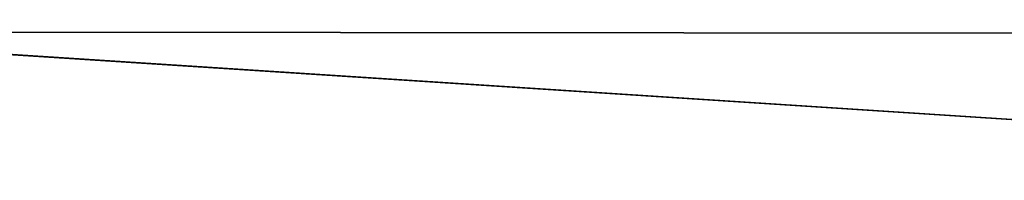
# Model space of a CAD drawing. Extents: x -5 to 2276, y 0 to 2500.
# Tile 166 of 256: x 853.1159 to 853.5423, y 499.8849 to 499.9544. Entities that reach past the tile are written whole.
import ezdxf

# ---------------------------------------------------------------- set-up
doc = ezdxf.new("R2010")
doc.units = 0
doc.header["$LTSCALE"] = 25.4
doc.layers.get('0').update_dxf_attribs({"linetype": 'CONTINUOUS'})
for name, color, linetype in [('IFCBUILDING', 32, 'CONTINUOUS'), ('IFCBUILDINGSTOREY', 34, 'CONTINUOUS'), ('IFCSITE', 32, 'CONTINUOUS'), ('IFCSLAB', 22, 'CONTINUOUS'), ('IFCWALL', 190, 'CONTINUOUS')]:
    doc.layers.add(name, color=color, linetype=linetype)

# ---------------------------------------------------------------- blocks, each defined once
blk = doc.blocks.new('GRUPUJ_1')
at = {"layer": 'IFCWALL'}
mesh = blk.add_polyface(dxfattribs=at)
corners = [(0, 0, 2300), (25, 25, 2300), (0, 2276.05, 2300), (175, 0, 2300), (25, 2251.05, 2300), (175, 25, 2300), (2500, 2151.05, 2300), (2475, 2251.05, 2300), (2475, 2151.05, 2300), (2500, 2276.05, 2300), (1245.07, 2251.05, 2300)]
mesh.append_faces([[corners[k] for k in face] for face in [(1, 3, 5), (6, 7, 8)]], dxfattribs={"vtx0": -1})
mesh.append_faces([[corners[k] for k in face] for face in [(0, 1, 2), (9, 7, 6)]], dxfattribs={"vtx0": -1, "vtx1": -1})
mesh.append_faces([[corners[k] for k in face] for face in [(1, 0, 3), (2, 1, 4), (4, 9, 2), (9, 4, 10), (9, 10, 7)]], dxfattribs={"vtx0": -1, "vtx2": -1})
mesh = blk.add_polyface(dxfattribs=at)
corners = [(2500, 0, 800), (175, 25, 800), (175, 0, 800), (2475, 25, 800), (2475, 2151.05, 800), (2500, 2151.05, 800)]
mesh.append_faces([[corners[k] for k in face] for face in [(0, 1, 2), (4, 0, 5)]], dxfattribs={"vtx0": -1})
mesh.append_faces([[corners[k] for k in face] for face in [(1, 0, 3), (3, 0, 4)]], dxfattribs={"vtx0": -1, "vtx1": -1})
blk = doc.blocks.new('GRUPUJ_7')
at = {"layer": 'IFCWALL'}
mesh = blk.add_polyface(dxfattribs=at)
corners = [(0, 0, 1500), (125, 100, 1500), (125, 2151.05, 1500), (150, 0, 1500), (150, 100, 1500), (2450, 2126.05, 1500), (2375, 2151.05, 1500), (2375, 2126.05, 1500), (0, 2226.05, 1500), (1220.07, 2226.05, 1500), (1220.07, 2151.05, 1500), (2450, 2226.05, 1500)]
mesh.append_faces([[corners[k] for k in face] for face in [(1, 3, 4), (5, 6, 7)]], dxfattribs={"vtx0": -1})
mesh.append_faces([[corners[k] for k in face] for face in [(8, 2, 9), (9, 6, 11), (11, 6, 5)]], dxfattribs={"vtx0": -1, "vtx1": -1})
mesh.append_faces([[corners[k] for k in face] for face in [(0, 1, 2), (1, 0, 3), (2, 8, 0), (9, 2, 10), (9, 10, 6)]], dxfattribs={"vtx0": -1, "vtx2": -1})
mesh = blk.add_polyface(dxfattribs=at)
corners = [(2450, 0), (150, 100), (150, 0), (2375, 100), (2375, 2126.05), (2450, 2126.05)]
mesh.append_faces([[corners[k] for k in face] for face in [(0, 1, 2), (4, 0, 5)]], dxfattribs={"vtx0": -1})
mesh.append_faces([[corners[k] for k in face] for face in [(1, 0, 3), (3, 0, 4)]], dxfattribs={"vtx0": -1, "vtx1": -1})
blk = doc.blocks.new('GRUPUJ_9')
at = {"layer": 'IFCWALL'}
mesh = blk.add_polyface(dxfattribs=at)
corners = [(0, 2051.05, 1500), (25, 2026.05, 1500), (1095.07, 2051.05, 1500), (0, 0, 1500), (25, 0, 1500), (2250, 2026.05, 1500), (2250, 2051.05, 1500)]
mesh.append_faces([[corners[k] for k in face] for face in [(1, 3, 4), (2, 5, 6)]], dxfattribs={"vtx0": -1})
mesh.append_faces([[corners[k] for k in face] for face in [(0, 1, 2)]], dxfattribs={"vtx0": -1, "vtx1": -1})
mesh.append_faces([[corners[k] for k in face] for face in [(1, 0, 3), (2, 1, 5)]], dxfattribs={"vtx0": -1, "vtx2": -1})
mesh = blk.add_polyface(dxfattribs=at)
corners = [(2250, 0), (25, 25), (25, 0), (2225, 25), (2225, 2026.05), (2250, 2026.05)]
mesh.append_faces([[corners[k] for k in face] for face in [(0, 1, 2), (4, 0, 5)]], dxfattribs={"vtx0": -1})
mesh.append_faces([[corners[k] for k in face] for face in [(1, 0, 3), (3, 0, 4)]], dxfattribs={"vtx0": -1, "vtx1": -1})
blk = doc.blocks.new('_CIANY')
at = {"layer": 'IFCWALL'}
for name, p in [('GRUPUJ_1', (0, 0)), ('GRUPUJ_7', (25, 25, 800)), ('GRUPUJ_9', (150, 125, 800))]:
    blk.add_blockref(name, p, dxfattribs=at)
mesh = blk.add_polyface(dxfattribs=at)
corners = [(0, 2276.05), (175, 2151.05), (175, 891.05), (1245.07, 2276.05), (175, 1251.05), (875, 2151.05), (1245.07, 2151.05), (1295.07, 2276.05), (1295.07, 2151.05), (2195.07, 2276.05), (1575, 2151.05), (2195.07, 2151.05), (2245.07, 2276.05), (2245.07, 2151.05), (2500, 2276.05), (2375, 2151.05), (2375, 651.05), (2375, 150), (0, 0), (175, 150), (2500, 0)]
mesh.append_faces([[corners[k] for k in face] for face in [(2, 1, 4)]], dxfattribs={"vtx0": -1})
mesh.append_faces([[corners[k] for k in face] for face in [(1, 3, 5), (5, 3, 6), (6, 7, 8), (8, 9, 10), (10, 9, 11), (11, 12, 13), (13, 14, 15), (15, 14, 16), (16, 14, 17), (18, 19, 20), (19, 0, 2), (20, 17, 14)]], dxfattribs={"vtx0": -1, "vtx1": -1})
mesh.append_faces([[corners[k] for k in face] for face in [(0, 1, 2)]], dxfattribs={"vtx0": -1, "vtx1": -1, "vtx2": -1})
mesh.append_faces([[corners[k] for k in face] for face in [(1, 0, 3), (6, 3, 7), (8, 7, 9), (11, 9, 12), (13, 12, 14), (19, 18, 0), (20, 19, 17)]], dxfattribs={"vtx0": -1, "vtx2": -1})
blk = doc.blocks.new('POD_OGA')
at = {"layer": 'IFCSLAB'}
mesh = blk.add_polyface(dxfattribs=at)
corners = [(1400, 2001.05), (1120.07, 1996.05), (1120.07, 2001.05), (0, 2001.05), (1400, 1101.05), (0, 1101.05), (1070.07, 1996.05), (1070.07, 2001.05)]
mesh.append_faces([[corners[k] for k in face] for face in [(0, 1, 2), (3, 4, 5), (6, 3, 7)]], dxfattribs={"vtx0": -1})
mesh.append_faces([[corners[k] for k in face] for face in [(4, 1, 0)]], dxfattribs={"vtx0": -1, "vtx1": -1})
mesh.append_faces([[corners[k] for k in face] for face in [(4, 3, 6)]], dxfattribs={"vtx0": -1, "vtx1": -1, "vtx2": -1})
mesh.append_faces([[corners[k] for k in face] for face in [(4, 6, 1)]], dxfattribs={"vtx0": -1, "vtx2": -1})
blk = doc.blocks.new('700-_MINIMALNA_D')
for points in [[(566.6513, 414.1267, 0), (570.8308, 404.1975, 0), (573.3384, 392.7132, 0), (574.1743, 379.674, 0), (574.1743, 379.674, 0), (573.3384, 366.5979, 0), (570.8308, 355.1014, 0), (566.6513, 345.1844, 0), (560.8001, 336.8471, 0), (553.5598, 330.2429, 0), (545.2133, 325.5257, 0), (535.7604, 322.6954, 0), (525.2011, 321.7519, 0), (514.3561, 322.7261, 0), (504.7342, 325.6486, 0), (496.3354, 330.5195, 0), (489.1596, 337.3388, 0), (483.416, 345.8298, 0), (479.3134, 355.716, 0), (476.8518, 366.9974, 0), (476.0313, 379.674, 0), (476.8764, 392.6733, 0), (479.4117, 404.136, 0), (483.6372, 414.0622, 0)], [(566.6513, 414.1267, 2), (570.8308, 404.1975, 2), (573.3384, 392.7132, 2), (574.1743, 379.674, 2), (574.1743, 379.674, 2), (573.3384, 366.5979, 2), (570.8308, 355.1014, 2), (566.6513, 345.1844, 2), (560.8001, 336.8471, 2), (553.5598, 330.2429, 2), (545.2133, 325.5257, 2), (535.7604, 322.6954, 2), (525.2011, 321.7519, 2), (514.3561, 322.7261, 2), (504.7342, 325.6486, 2), (496.3354, 330.5195, 2), (489.1596, 337.3388, 2), (483.416, 345.8298, 2), (479.3134, 355.716, 2), (476.8518, 366.9974, 2), (476.0313, 379.674, 2), (476.8764, 392.6733, 2), (479.4117, 404.136, 2), (483.6372, 414.0622, 2)], [(566.6513, 414.1267, 0), (570.8308, 404.1975, 0), (573.3384, 392.7132, 0), (574.1743, 379.674, 0), (574.1743, 379.674, 0), (573.3384, 366.5979, 0), (570.8308, 355.1014, 0), (566.6513, 345.1844, 0), (560.8001, 336.8471, 0), (553.5598, 330.2429, 0), (545.2133, 325.5257, 0), (535.7604, 322.6954, 0), (525.2011, 321.7519, 0), (514.3561, 322.7261, 0), (504.7342, 325.6486, 0), (496.3354, 330.5195, 0), (489.1596, 337.3388, 0), (483.416, 345.8298, 0), (479.3134, 355.716, 0), (476.8518, 366.9974, 0), (476.0313, 379.674, 0), (476.8764, 392.6733, 0), (479.4117, 404.136, 0), (483.6372, 414.0622, 0)], [(566.6513, 414.1267, 2), (570.8308, 404.1975, 2), (573.3384, 392.7132, 2), (574.1743, 379.674, 2), (574.1743, 379.674, 2), (573.3384, 366.5979, 2), (570.8308, 355.1014, 2), (566.6513, 345.1844, 2), (560.8001, 336.8471, 2), (553.5598, 330.2429, 2), (545.2133, 325.5257, 2), (535.7604, 322.6954, 2), (525.2011, 321.7519, 2), (514.3561, 322.7261, 2), (504.7342, 325.6486, 2), (496.3354, 330.5195, 2), (489.1596, 337.3388, 2), (483.416, 345.8298, 2), (479.3134, 355.716, 2), (476.8518, 366.9974, 2), (476.0313, 379.674, 2), (476.8764, 392.6733, 2), (479.4117, 404.136, 2), (483.6372, 414.0622, 2)], [(566.6513, 414.1267, 0), (570.8308, 404.1975, 0), (573.3384, 392.7132, 0), (574.1743, 379.674, 0), (574.1743, 379.674, 0), (573.3384, 366.5979, 0), (570.8308, 355.1014, 0), (566.6513, 345.1844, 0), (560.8001, 336.8471, 0), (553.5598, 330.2429, 0), (545.2133, 325.5257, 0), (535.7604, 322.6954, 0), (525.2011, 321.7519, 0), (514.3561, 322.7261, 0), (504.7342, 325.6486, 0), (496.3354, 330.5195, 0), (489.1596, 337.3388, 0), (483.416, 345.8298, 0), (479.3134, 355.716, 0), (476.8518, 366.9974, 0), (476.0313, 379.674, 0), (476.8764, 392.6733, 0), (479.4117, 404.136, 0), (483.6372, 414.0622, 0)], [(566.6513, 414.1267, 2), (570.8308, 404.1975, 2), (573.3384, 392.7132, 2), (574.1743, 379.674, 2), (574.1743, 379.674, 2), (573.3384, 366.5979, 2), (570.8308, 355.1014, 2), (566.6513, 345.1844, 2), (560.8001, 336.8471, 2), (553.5598, 330.2429, 2), (545.2133, 325.5257, 2), (535.7604, 322.6954, 2), (525.2011, 321.7519, 2), (514.3561, 322.7261, 2), (504.7342, 325.6486, 2), (496.3354, 330.5195, 2), (489.1596, 337.3388, 2), (483.416, 345.8298, 2), (479.3134, 355.716, 2), (476.8518, 366.9974, 2), (476.0313, 379.674, 2), (476.8764, 392.6733, 2), (479.4117, 404.136, 2), (483.6372, 414.0622, 2)], [(566.6513, 414.1267, 0), (570.8308, 404.1975, 0), (573.3384, 392.7132, 0), (574.1743, 379.674, 0), (574.1743, 379.674, 0), (573.3384, 366.5979, 0), (570.8308, 355.1014, 0), (566.6513, 345.1844, 0), (560.8001, 336.8471, 0), (553.5598, 330.2429, 0), (545.2133, 325.5257, 0), (535.7604, 322.6954, 0), (525.2011, 321.7519, 0), (514.3561, 322.7261, 0), (504.7342, 325.6486, 0), (496.3354, 330.5195, 0), (489.1596, 337.3388, 0), (483.416, 345.8298, 0), (479.3134, 355.716, 0), (476.8518, 366.9974, 0), (476.0313, 379.674, 0), (476.8764, 392.6733, 0), (479.4117, 404.136, 0), (483.6372, 414.0622, 0)], [(566.6513, 414.1267, 2), (570.8308, 404.1975, 2), (573.3384, 392.7132, 2), (574.1743, 379.674, 2), (574.1743, 379.674, 2), (573.3384, 366.5979, 2), (570.8308, 355.1014, 2), (566.6513, 345.1844, 2), (560.8001, 336.8471, 2), (553.5598, 330.2429, 2), (545.2133, 325.5257, 2), (535.7604, 322.6954, 2), (525.2011, 321.7519, 2), (514.3561, 322.7261, 2), (504.7342, 325.6486, 2), (496.3354, 330.5195, 2), (489.1596, 337.3388, 2), (483.416, 345.8298, 2), (479.3134, 355.716, 2), (476.8518, 366.9974, 2), (476.0313, 379.674, 2), (476.8764, 392.6733, 2), (479.4117, 404.136, 2), (483.6372, 414.0622, 2)], [(566.6513, 414.1267, 0), (570.8308, 404.1975, 0), (573.3384, 392.7132, 0), (574.1743, 379.674, 0), (574.1743, 379.674, 0), (573.3384, 366.5979, 0), (570.8308, 355.1014, 0), (566.6513, 345.1844, 0), (560.8001, 336.8471, 0), (553.5598, 330.2429, 0), (545.2133, 325.5257, 0), (535.7604, 322.6954, 0), (525.2011, 321.7519, 0), (514.3561, 322.7261, 0), (504.7342, 325.6486, 0), (496.3354, 330.5195, 0), (489.1596, 337.3388, 0), (483.416, 345.8298, 0), (479.3134, 355.716, 0), (476.8518, 366.9974, 0), (476.0313, 379.674, 0), (476.8764, 392.6733, 0), (479.4117, 404.136, 0), (483.6372, 414.0622, 0)], [(566.6513, 414.1267, 2), (570.8308, 404.1975, 2), (573.3384, 392.7132, 2), (574.1743, 379.674, 2), (574.1743, 379.674, 2), (573.3384, 366.5979, 2), (570.8308, 355.1014, 2), (566.6513, 345.1844, 2), (560.8001, 336.8471, 2), (553.5598, 330.2429, 2), (545.2133, 325.5257, 2), (535.7604, 322.6954, 2), (525.2011, 321.7519, 2), (514.3561, 322.7261, 2), (504.7342, 325.6486, 2), (496.3354, 330.5195, 2), (489.1596, 337.3388, 2), (483.416, 345.8298, 2), (479.3134, 355.716, 2), (476.8518, 366.9974, 2), (476.0313, 379.674, 2), (476.8764, 392.6733, 2), (479.4117, 404.136, 2), (483.6372, 414.0622, 2)], [(566.6513, 414.1267, 0), (570.8308, 404.1975, 0), (573.3384, 392.7132, 0), (574.1743, 379.674, 0), (574.1743, 379.674, 0), (573.3384, 366.5979, 0), (570.8308, 355.1014, 0), (566.6513, 345.1844, 0), (560.8001, 336.8471, 0), (553.5598, 330.2429, 0), (545.2133, 325.5257, 0), (535.7604, 322.6954, 0), (525.2011, 321.7519, 0), (514.3561, 322.7261, 0), (504.7342, 325.6486, 0), (496.3354, 330.5195, 0), (489.1596, 337.3388, 0), (483.416, 345.8298, 0), (479.3134, 355.716, 0), (476.8518, 366.9974, 0), (476.0313, 379.674, 0), (476.8764, 392.6733, 0), (479.4117, 404.136, 0), (483.6372, 414.0622, 0)], [(566.6513, 414.1267, 2), (570.8308, 404.1975, 2), (573.3384, 392.7132, 2), (574.1743, 379.674, 2), (574.1743, 379.674, 2), (573.3384, 366.5979, 2), (570.8308, 355.1014, 2), (566.6513, 345.1844, 2), (560.8001, 336.8471, 2), (553.5598, 330.2429, 2), (545.2133, 325.5257, 2), (535.7604, 322.6954, 2), (525.2011, 321.7519, 2), (514.3561, 322.7261, 2), (504.7342, 325.6486, 2), (496.3354, 330.5195, 2), (489.1596, 337.3388, 2), (483.416, 345.8298, 2), (479.3134, 355.716, 2), (476.8518, 366.9974, 2), (476.0313, 379.674, 2), (476.8764, 392.6733, 2), (479.4117, 404.136, 2), (483.6372, 414.0622, 2)], [(566.6513, 414.1267, 0), (570.8308, 404.1975, 0), (573.3384, 392.7132, 0), (574.1743, 379.674, 0), (574.1743, 379.674, 0), (573.3384, 366.5979, 0), (570.8308, 355.1014, 0), (566.6513, 345.1844, 0), (560.8001, 336.8471, 0), (553.5598, 330.2429, 0), (545.2133, 325.5257, 0), (535.7604, 322.6954, 0), (525.2011, 321.7519, 0), (514.3561, 322.7261, 0), (504.7342, 325.6486, 0), (496.3354, 330.5195, 0), (489.1596, 337.3388, 0), (483.416, 345.8298, 0), (479.3134, 355.716, 0), (476.8518, 366.9974, 0), (476.0313, 379.674, 0), (476.8764, 392.6733, 0), (479.4117, 404.136, 0), (483.6372, 414.0622, 0)], [(566.6513, 414.1267, 2), (570.8308, 404.1975, 2), (573.3384, 392.7132, 2), (574.1743, 379.674, 2), (574.1743, 379.674, 2), (573.3384, 366.5979, 2), (570.8308, 355.1014, 2), (566.6513, 345.1844, 2), (560.8001, 336.8471, 2), (553.5598, 330.2429, 2), (545.2133, 325.5257, 2), (535.7604, 322.6954, 2), (525.2011, 321.7519, 2), (514.3561, 322.7261, 2), (504.7342, 325.6486, 2), (496.3354, 330.5195, 2), (489.1596, 337.3388, 2), (483.416, 345.8298, 2), (479.3134, 355.716, 2), (476.8518, 366.9974, 2), (476.0313, 379.674, 2), (476.8764, 392.6733, 2), (479.4117, 404.136, 2), (483.6372, 414.0622, 2)], [(566.6513, 414.1267, 0), (570.8308, 404.1975, 0), (573.3384, 392.7132, 0), (574.1743, 379.674, 0), (574.1743, 379.674, 0), (573.3384, 366.5979, 0), (570.8308, 355.1014, 0), (566.6513, 345.1844, 0), (560.8001, 336.8471, 0), (553.5598, 330.2429, 0), (545.2133, 325.5257, 0), (535.7604, 322.6954, 0), (525.2011, 321.7519, 0), (514.3561, 322.7261, 0), (504.7342, 325.6486, 0), (496.3354, 330.5195, 0), (489.1596, 337.3388, 0), (483.416, 345.8298, 0), (479.3134, 355.716, 0), (476.8518, 366.9974, 0), (476.0313, 379.674, 0), (476.8764, 392.6733, 0), (479.4117, 404.136, 0), (483.6372, 414.0622, 0)], [(566.6513, 414.1267, 2), (570.8308, 404.1975, 2), (573.3384, 392.7132, 2), (574.1743, 379.674, 2), (574.1743, 379.674, 2), (573.3384, 366.5979, 2), (570.8308, 355.1014, 2), (566.6513, 345.1844, 2), (560.8001, 336.8471, 2), (553.5598, 330.2429, 2), (545.2133, 325.5257, 2), (535.7604, 322.6954, 2), (525.2011, 321.7519, 2), (514.3561, 322.7261, 2), (504.7342, 325.6486, 2), (496.3354, 330.5195, 2), (489.1596, 337.3388, 2), (483.416, 345.8298, 2), (479.3134, 355.716, 2), (476.8518, 366.9974, 2), (476.0313, 379.674, 2), (476.8764, 392.6733, 2), (479.4117, 404.136, 2), (483.6372, 414.0622, 2)], [(566.6513, 414.1267, 0), (570.8308, 404.1975, 0), (573.3384, 392.7132, 0), (574.1743, 379.674, 0), (574.1743, 379.674, 0), (573.3384, 366.5979, 0), (570.8308, 355.1014, 0), (566.6513, 345.1844, 0), (560.8001, 336.8471, 0), (553.5598, 330.2429, 0), (545.2133, 325.5257, 0), (535.7604, 322.6954, 0), (525.2011, 321.7519, 0), (514.3561, 322.7261, 0), (504.7342, 325.6486, 0), (496.3354, 330.5195, 0), (489.1596, 337.3388, 0), (483.416, 345.8298, 0), (479.3134, 355.716, 0), (476.8518, 366.9974, 0), (476.0313, 379.674, 0), (476.8764, 392.6733, 0), (479.4117, 404.136, 0), (483.6372, 414.0622, 0)], [(566.6513, 414.1267, 2), (570.8308, 404.1975, 2), (573.3384, 392.7132, 2), (574.1743, 379.674, 2), (574.1743, 379.674, 2), (573.3384, 366.5979, 2), (570.8308, 355.1014, 2), (566.6513, 345.1844, 2), (560.8001, 336.8471, 2), (553.5598, 330.2429, 2), (545.2133, 325.5257, 2), (535.7604, 322.6954, 2), (525.2011, 321.7519, 2), (514.3561, 322.7261, 2), (504.7342, 325.6486, 2), (496.3354, 330.5195, 2), (489.1596, 337.3388, 2), (483.416, 345.8298, 2), (479.3134, 355.716, 2), (476.8518, 366.9974, 2), (476.0313, 379.674, 2), (476.8764, 392.6733, 2), (479.4117, 404.136, 2), (483.6372, 414.0622, 2)], [(566.6513, 414.1267, 0), (570.8308, 404.1975, 0), (573.3384, 392.7132, 0), (574.1743, 379.674, 0), (574.1743, 379.674, 0), (573.3384, 366.5979, 0), (570.8308, 355.1014, 0), (566.6513, 345.1844, 0), (560.8001, 336.8471, 0), (553.5598, 330.2429, 0), (545.2133, 325.5257, 0), (535.7604, 322.6954, 0), (525.2011, 321.7519, 0), (514.3561, 322.7261, 0), (504.7342, 325.6486, 0), (496.3354, 330.5195, 0), (489.1596, 337.3388, 0), (483.416, 345.8298, 0), (479.3134, 355.716, 0), (476.8518, 366.9974, 0), (476.0313, 379.674, 0), (476.8764, 392.6733, 0), (479.4117, 404.136, 0), (483.6372, 414.0622, 0)], [(566.6513, 414.1267, 2), (570.8308, 404.1975, 2), (573.3384, 392.7132, 2), (574.1743, 379.674, 2), (574.1743, 379.674, 2), (573.3384, 366.5979, 2), (570.8308, 355.1014, 2), (566.6513, 345.1844, 2), (560.8001, 336.8471, 2), (553.5598, 330.2429, 2), (545.2133, 325.5257, 2), (535.7604, 322.6954, 2), (525.2011, 321.7519, 2), (514.3561, 322.7261, 2), (504.7342, 325.6486, 2), (496.3354, 330.5195, 2), (489.1596, 337.3388, 2), (483.416, 345.8298, 2), (479.3134, 355.716, 2), (476.8518, 366.9974, 2), (476.0313, 379.674, 2), (476.8764, 392.6733, 2), (479.4117, 404.136, 2), (483.6372, 414.0622, 2)], [(566.6513, 414.1267, 0), (570.8308, 404.1975, 0), (573.3384, 392.7132, 0), (574.1743, 379.674, 0), (574.1743, 379.674, 0), (573.3384, 366.5979, 0), (570.8308, 355.1014, 0), (566.6513, 345.1844, 0), (560.8001, 336.8471, 0), (553.5598, 330.2429, 0), (545.2133, 325.5257, 0), (535.7604, 322.6954, 0), (525.2011, 321.7519, 0), (514.3561, 322.7261, 0), (504.7342, 325.6486, 0), (496.3354, 330.5195, 0), (489.1596, 337.3388, 0), (483.416, 345.8298, 0), (479.3134, 355.716, 0), (476.8518, 366.9974, 0), (476.0313, 379.674, 0), (476.8764, 392.6733, 0), (479.4117, 404.136, 0), (483.6372, 414.0622, 0)], [(566.6513, 414.1267, 2), (570.8308, 404.1975, 2), (573.3384, 392.7132, 2), (574.1743, 379.674, 2), (574.1743, 379.674, 2), (573.3384, 366.5979, 2), (570.8308, 355.1014, 2), (566.6513, 345.1844, 2), (560.8001, 336.8471, 2), (553.5598, 330.2429, 2), (545.2133, 325.5257, 2), (535.7604, 322.6954, 2), (525.2011, 321.7519, 2), (514.3561, 322.7261, 2), (504.7342, 325.6486, 2), (496.3354, 330.5195, 2), (489.1596, 337.3388, 2), (483.416, 345.8298, 2), (479.3134, 355.716, 2), (476.8518, 366.9974, 2), (476.0313, 379.674, 2), (476.8764, 392.6733, 2), (479.4117, 404.136, 2), (483.6372, 414.0622, 2)], [(566.6513, 414.1267, 0), (570.8308, 404.1975, 0), (573.3384, 392.7132, 0), (574.1743, 379.674, 0), (574.1743, 379.674, 0), (573.3384, 366.5979, 0), (570.8308, 355.1014, 0), (566.6513, 345.1844, 0), (560.8001, 336.8471, 0), (553.5598, 330.2429, 0), (545.2133, 325.5257, 0), (535.7604, 322.6954, 0), (525.2011, 321.7519, 0), (514.3561, 322.7261, 0), (504.7342, 325.6486, 0), (496.3354, 330.5195, 0), (489.1596, 337.3388, 0), (483.416, 345.8298, 0), (479.3134, 355.716, 0), (476.8518, 366.9974, 0), (476.0313, 379.674, 0), (476.8764, 392.6733, 0), (479.4117, 404.136, 0), (483.6372, 414.0622, 0)], [(566.6513, 414.1267, 2), (570.8308, 404.1975, 2), (573.3384, 392.7132, 2), (574.1743, 379.674, 2), (574.1743, 379.674, 2), (573.3384, 366.5979, 2), (570.8308, 355.1014, 2), (566.6513, 345.1844, 2), (560.8001, 336.8471, 2), (553.5598, 330.2429, 2), (545.2133, 325.5257, 2), (535.7604, 322.6954, 2), (525.2011, 321.7519, 2), (514.3561, 322.7261, 2), (504.7342, 325.6486, 2), (496.3354, 330.5195, 2), (489.1596, 337.3388, 2), (483.416, 345.8298, 2), (479.3134, 355.716, 2), (476.8518, 366.9974, 2), (476.0313, 379.674, 2), (476.8764, 392.6733, 2), (479.4117, 404.136, 2), (483.6372, 414.0622, 2)], [(566.6513, 414.1267, 0), (570.8308, 404.1975, 0), (573.3384, 392.7132, 0), (574.1743, 379.674, 0), (574.1743, 379.674, 0), (573.3384, 366.5979, 0), (570.8308, 355.1014, 0), (566.6513, 345.1844, 0), (560.8001, 336.8471, 0), (553.5598, 330.2429, 0), (545.2133, 325.5257, 0), (535.7604, 322.6954, 0), (525.2011, 321.7519, 0), (514.3561, 322.7261, 0), (504.7342, 325.6486, 0), (496.3354, 330.5195, 0), (489.1596, 337.3388, 0), (483.416, 345.8298, 0), (479.3134, 355.716, 0), (476.8518, 366.9974, 0), (476.0313, 379.674, 0), (476.8764, 392.6733, 0), (479.4117, 404.136, 0), (483.6372, 414.0622, 0)], [(566.6513, 414.1267, 2), (570.8308, 404.1975, 2), (573.3384, 392.7132, 2), (574.1743, 379.674, 2), (574.1743, 379.674, 2), (573.3384, 366.5979, 2), (570.8308, 355.1014, 2), (566.6513, 345.1844, 2), (560.8001, 336.8471, 2), (553.5598, 330.2429, 2), (545.2133, 325.5257, 2), (535.7604, 322.6954, 2), (525.2011, 321.7519, 2), (514.3561, 322.7261, 2), (504.7342, 325.6486, 2), (496.3354, 330.5195, 2), (489.1596, 337.3388, 2), (483.416, 345.8298, 2), (479.3134, 355.716, 2), (476.8518, 366.9974, 2), (476.0313, 379.674, 2), (476.8764, 392.6733, 2), (479.4117, 404.136, 2), (483.6372, 414.0622, 2)], [(566.6513, 414.1267, 0), (570.8308, 404.1975, 0), (573.3384, 392.7132, 0), (574.1743, 379.674, 0), (574.1743, 379.674, 0), (573.3384, 366.5979, 0), (570.8308, 355.1014, 0), (566.6513, 345.1844, 0), (560.8001, 336.8471, 0), (553.5598, 330.2429, 0), (545.2133, 325.5257, 0), (535.7604, 322.6954, 0), (525.2011, 321.7519, 0), (514.3561, 322.7261, 0), (504.7342, 325.6486, 0), (496.3354, 330.5195, 0), (489.1596, 337.3388, 0), (483.416, 345.8298, 0), (479.3134, 355.716, 0), (476.8518, 366.9974, 0), (476.0313, 379.674, 0), (476.8764, 392.6733, 0), (479.4117, 404.136, 0), (483.6372, 414.0622, 0)], [(566.6513, 414.1267, 2), (570.8308, 404.1975, 2), (573.3384, 392.7132, 2), (574.1743, 379.674, 2), (574.1743, 379.674, 2), (573.3384, 366.5979, 2), (570.8308, 355.1014, 2), (566.6513, 345.1844, 2), (560.8001, 336.8471, 2), (553.5598, 330.2429, 2), (545.2133, 325.5257, 2), (535.7604, 322.6954, 2), (525.2011, 321.7519, 2), (514.3561, 322.7261, 2), (504.7342, 325.6486, 2), (496.3354, 330.5195, 2), (489.1596, 337.3388, 2), (483.416, 345.8298, 2), (479.3134, 355.716, 2), (476.8518, 366.9974, 2), (476.0313, 379.674, 2), (476.8764, 392.6733, 2), (479.4117, 404.136, 2), (483.6372, 414.0622, 2)], [(566.6513, 414.1267, 0), (570.8308, 404.1975, 0), (573.3384, 392.7132, 0), (574.1743, 379.674, 0), (574.1743, 379.674, 0), (573.3384, 366.5979, 0), (570.8308, 355.1014, 0), (566.6513, 345.1844, 0), (560.8001, 336.8471, 0), (553.5598, 330.2429, 0), (545.2133, 325.5257, 0), (535.7604, 322.6954, 0), (525.2011, 321.7519, 0), (514.3561, 322.7261, 0), (504.7342, 325.6486, 0), (496.3354, 330.5195, 0), (489.1596, 337.3388, 0), (483.416, 345.8298, 0), (479.3134, 355.716, 0), (476.8518, 366.9974, 0), (476.0313, 379.674, 0), (476.8764, 392.6733, 0), (479.4117, 404.136, 0), (483.6372, 414.0622, 0)], [(566.6513, 414.1267, 2), (570.8308, 404.1975, 2), (573.3384, 392.7132, 2), (574.1743, 379.674, 2), (574.1743, 379.674, 2), (573.3384, 366.5979, 2), (570.8308, 355.1014, 2), (566.6513, 345.1844, 2), (560.8001, 336.8471, 2), (553.5598, 330.2429, 2), (545.2133, 325.5257, 2), (535.7604, 322.6954, 2), (525.2011, 321.7519, 2), (514.3561, 322.7261, 2), (504.7342, 325.6486, 2), (496.3354, 330.5195, 2), (489.1596, 337.3388, 2), (483.416, 345.8298, 2), (479.3134, 355.716, 2), (476.8518, 366.9974, 2), (476.0313, 379.674, 2), (476.8764, 392.6733, 2), (479.4117, 404.136, 2), (483.6372, 414.0622, 2)], [(566.6513, 414.1267, 0), (570.8308, 404.1975, 0), (573.3384, 392.7132, 0), (574.1743, 379.674, 0), (574.1743, 379.674, 0), (573.3384, 366.5979, 0), (570.8308, 355.1014, 0), (566.6513, 345.1844, 0), (560.8001, 336.8471, 0), (553.5598, 330.2429, 0), (545.2133, 325.5257, 0), (535.7604, 322.6954, 0), (525.2011, 321.7519, 0), (514.3561, 322.7261, 0), (504.7342, 325.6486, 0), (496.3354, 330.5195, 0), (489.1596, 337.3388, 0), (483.416, 345.8298, 0), (479.3134, 355.716, 0), (476.8518, 366.9974, 0), (476.0313, 379.674, 0), (476.8764, 392.6733, 0), (479.4117, 404.136, 0), (483.6372, 414.0622, 0)], [(566.6513, 414.1267, 2), (570.8308, 404.1975, 2), (573.3384, 392.7132, 2), (574.1743, 379.674, 2), (574.1743, 379.674, 2), (573.3384, 366.5979, 2), (570.8308, 355.1014, 2), (566.6513, 345.1844, 2), (560.8001, 336.8471, 2), (553.5598, 330.2429, 2), (545.2133, 325.5257, 2), (535.7604, 322.6954, 2), (525.2011, 321.7519, 2), (514.3561, 322.7261, 2), (504.7342, 325.6486, 2), (496.3354, 330.5195, 2), (489.1596, 337.3388, 2), (483.416, 345.8298, 2), (479.3134, 355.716, 2), (476.8518, 366.9974, 2), (476.0313, 379.674, 2), (476.8764, 392.6733, 2), (479.4117, 404.136, 2), (483.6372, 414.0622, 2)], [(566.6513, 414.1267, 0), (570.8308, 404.1975, 0), (573.3384, 392.7132, 0), (574.1743, 379.674, 0), (574.1743, 379.674, 0), (573.3384, 366.5979, 0), (570.8308, 355.1014, 0), (566.6513, 345.1844, 0), (560.8001, 336.8471, 0), (553.5598, 330.2429, 0), (545.2133, 325.5257, 0), (535.7604, 322.6954, 0), (525.2011, 321.7519, 0), (514.3561, 322.7261, 0), (504.7342, 325.6486, 0), (496.3354, 330.5195, 0), (489.1596, 337.3388, 0), (483.416, 345.8298, 0), (479.3134, 355.716, 0), (476.8518, 366.9974, 0), (476.0313, 379.674, 0), (476.8764, 392.6733, 0), (479.4117, 404.136, 0), (483.6372, 414.0622, 0)], [(566.6513, 414.1267, 2), (570.8308, 404.1975, 2), (573.3384, 392.7132, 2), (574.1743, 379.674, 2), (574.1743, 379.674, 2), (573.3384, 366.5979, 2), (570.8308, 355.1014, 2), (566.6513, 345.1844, 2), (560.8001, 336.8471, 2), (553.5598, 330.2429, 2), (545.2133, 325.5257, 2), (535.7604, 322.6954, 2), (525.2011, 321.7519, 2), (514.3561, 322.7261, 2), (504.7342, 325.6486, 2), (496.3354, 330.5195, 2), (489.1596, 337.3388, 2), (483.416, 345.8298, 2), (479.3134, 355.716, 2), (476.8518, 366.9974, 2), (476.0313, 379.674, 2), (476.8764, 392.6733, 2), (479.4117, 404.136, 2), (483.6372, 414.0622, 2)], [(566.6513, 414.1267, 0), (570.8308, 404.1975, 0), (573.3384, 392.7132, 0), (574.1743, 379.674, 0), (574.1743, 379.674, 0), (573.3384, 366.5979, 0), (570.8308, 355.1014, 0), (566.6513, 345.1844, 0), (560.8001, 336.8471, 0), (553.5598, 330.2429, 0), (545.2133, 325.5257, 0), (535.7604, 322.6954, 0), (525.2011, 321.7519, 0), (514.3561, 322.7261, 0), (504.7342, 325.6486, 0), (496.3354, 330.5195, 0), (489.1596, 337.3388, 0), (483.416, 345.8298, 0), (479.3134, 355.716, 0), (476.8518, 366.9974, 0), (476.0313, 379.674, 0), (476.8764, 392.6733, 0), (479.4117, 404.136, 0), (483.6372, 414.0622, 0)], [(566.6513, 414.1267, 2), (570.8308, 404.1975, 2), (573.3384, 392.7132, 2), (574.1743, 379.674, 2), (574.1743, 379.674, 2), (573.3384, 366.5979, 2), (570.8308, 355.1014, 2), (566.6513, 345.1844, 2), (560.8001, 336.8471, 2), (553.5598, 330.2429, 2), (545.2133, 325.5257, 2), (535.7604, 322.6954, 2), (525.2011, 321.7519, 2), (514.3561, 322.7261, 2), (504.7342, 325.6486, 2), (496.3354, 330.5195, 2), (489.1596, 337.3388, 2), (483.416, 345.8298, 2), (479.3134, 355.716, 2), (476.8518, 366.9974, 2), (476.0313, 379.674, 2), (476.8764, 392.6733, 2), (479.4117, 404.136, 2), (483.6372, 414.0622, 2)], [(566.6513, 414.1267, 0), (570.8308, 404.1975, 0), (573.3384, 392.7132, 0), (574.1743, 379.674, 0), (574.1743, 379.674, 0), (573.3384, 366.5979, 0), (570.8308, 355.1014, 0), (566.6513, 345.1844, 0), (560.8001, 336.8471, 0), (553.5598, 330.2429, 0), (545.2133, 325.5257, 0), (535.7604, 322.6954, 0), (525.2011, 321.7519, 0), (514.3561, 322.7261, 0), (504.7342, 325.6486, 0), (496.3354, 330.5195, 0), (489.1596, 337.3388, 0), (483.416, 345.8298, 0), (479.3134, 355.716, 0), (476.8518, 366.9974, 0), (476.0313, 379.674, 0), (476.8764, 392.6733, 0), (479.4117, 404.136, 0), (483.6372, 414.0622, 0)], [(566.6513, 414.1267, 2), (570.8308, 404.1975, 2), (573.3384, 392.7132, 2), (574.1743, 379.674, 2), (574.1743, 379.674, 2), (573.3384, 366.5979, 2), (570.8308, 355.1014, 2), (566.6513, 345.1844, 2), (560.8001, 336.8471, 2), (553.5598, 330.2429, 2), (545.2133, 325.5257, 2), (535.7604, 322.6954, 2), (525.2011, 321.7519, 2), (514.3561, 322.7261, 2), (504.7342, 325.6486, 2), (496.3354, 330.5195, 2), (489.1596, 337.3388, 2), (483.416, 345.8298, 2), (479.3134, 355.716, 2), (476.8518, 366.9974, 2), (476.0313, 379.674, 2), (476.8764, 392.6733, 2), (479.4117, 404.136, 2), (483.6372, 414.0622, 2)], [(566.6513, 414.1267, 0), (570.8308, 404.1975, 0), (573.3384, 392.7132, 0), (574.1743, 379.674, 0), (574.1743, 379.674, 0), (573.3384, 366.5979, 0), (570.8308, 355.1014, 0), (566.6513, 345.1844, 0), (560.8001, 336.8471, 0), (553.5598, 330.2429, 0), (545.2133, 325.5257, 0), (535.7604, 322.6954, 0), (525.2011, 321.7519, 0), (514.3561, 322.7261, 0), (504.7342, 325.6486, 0), (496.3354, 330.5195, 0), (489.1596, 337.3388, 0), (483.416, 345.8298, 0), (479.3134, 355.716, 0), (476.8518, 366.9974, 0), (476.0313, 379.674, 0), (476.8764, 392.6733, 0), (479.4117, 404.136, 0), (483.6372, 414.0622, 0)], [(566.6513, 414.1267, 2), (570.8308, 404.1975, 2), (573.3384, 392.7132, 2), (574.1743, 379.674, 2), (574.1743, 379.674, 2), (573.3384, 366.5979, 2), (570.8308, 355.1014, 2), (566.6513, 345.1844, 2), (560.8001, 336.8471, 2), (553.5598, 330.2429, 2), (545.2133, 325.5257, 2), (535.7604, 322.6954, 2), (525.2011, 321.7519, 2), (514.3561, 322.7261, 2), (504.7342, 325.6486, 2), (496.3354, 330.5195, 2), (489.1596, 337.3388, 2), (483.416, 345.8298, 2), (479.3134, 355.716, 2), (476.8518, 366.9974, 2), (476.0313, 379.674, 2), (476.8764, 392.6733, 2), (479.4117, 404.136, 2), (483.6372, 414.0622, 2)], [(566.6513, 414.1267, 0), (570.8308, 404.1975, 0), (573.3384, 392.7132, 0), (574.1743, 379.674, 0), (574.1743, 379.674, 0), (573.3384, 366.5979, 0), (570.8308, 355.1014, 0), (566.6513, 345.1844, 0), (560.8001, 336.8471, 0), (553.5598, 330.2429, 0), (545.2133, 325.5257, 0), (535.7604, 322.6954, 0), (525.2011, 321.7519, 0), (514.3561, 322.7261, 0), (504.7342, 325.6486, 0), (496.3354, 330.5195, 0), (489.1596, 337.3388, 0), (483.416, 345.8298, 0), (479.3134, 355.716, 0), (476.8518, 366.9974, 0), (476.0313, 379.674, 0), (476.8764, 392.6733, 0), (479.4117, 404.136, 0), (483.6372, 414.0622, 0)], [(566.6513, 414.1267, 2), (570.8308, 404.1975, 2), (573.3384, 392.7132, 2), (574.1743, 379.674, 2), (574.1743, 379.674, 2), (573.3384, 366.5979, 2), (570.8308, 355.1014, 2), (566.6513, 345.1844, 2), (560.8001, 336.8471, 2), (553.5598, 330.2429, 2), (545.2133, 325.5257, 2), (535.7604, 322.6954, 2), (525.2011, 321.7519, 2), (514.3561, 322.7261, 2), (504.7342, 325.6486, 2), (496.3354, 330.5195, 2), (489.1596, 337.3388, 2), (483.416, 345.8298, 2), (479.3134, 355.716, 2), (476.8518, 366.9974, 2), (476.0313, 379.674, 2), (476.8764, 392.6733, 2), (479.4117, 404.136, 2), (483.6372, 414.0622, 2)], [(566.6513, 414.1267, 0), (570.8308, 404.1975, 0), (573.3384, 392.7132, 0), (574.1743, 379.674, 0), (574.1743, 379.674, 0), (573.3384, 366.5979, 0), (570.8308, 355.1014, 0), (566.6513, 345.1844, 0), (560.8001, 336.8471, 0), (553.5598, 330.2429, 0), (545.2133, 325.5257, 0), (535.7604, 322.6954, 0), (525.2011, 321.7519, 0), (514.3561, 322.7261, 0), (504.7342, 325.6486, 0), (496.3354, 330.5195, 0), (489.1596, 337.3388, 0), (483.416, 345.8298, 0), (479.3134, 355.716, 0), (476.8518, 366.9974, 0), (476.0313, 379.674, 0), (476.8764, 392.6733, 0), (479.4117, 404.136, 0), (483.6372, 414.0622, 0)], [(566.6513, 414.1267, 2), (570.8308, 404.1975, 2), (573.3384, 392.7132, 2), (574.1743, 379.674, 2), (574.1743, 379.674, 2), (573.3384, 366.5979, 2), (570.8308, 355.1014, 2), (566.6513, 345.1844, 2), (560.8001, 336.8471, 2), (553.5598, 330.2429, 2), (545.2133, 325.5257, 2), (535.7604, 322.6954, 2), (525.2011, 321.7519, 2), (514.3561, 322.7261, 2), (504.7342, 325.6486, 2), (496.3354, 330.5195, 2), (489.1596, 337.3388, 2), (483.416, 345.8298, 2), (479.3134, 355.716, 2), (476.8518, 366.9974, 2), (476.0313, 379.674, 2), (476.8764, 392.6733, 2), (479.4117, 404.136, 2), (483.6372, 414.0622, 2)], [(566.6513, 414.1267, 0), (570.8308, 404.1975, 0), (573.3384, 392.7132, 0), (574.1743, 379.674, 0), (574.1743, 379.674, 0), (573.3384, 366.5979, 0), (570.8308, 355.1014, 0), (566.6513, 345.1844, 0), (560.8001, 336.8471, 0), (553.5598, 330.2429, 0), (545.2133, 325.5257, 0), (535.7604, 322.6954, 0), (525.2011, 321.7519, 0), (514.3561, 322.7261, 0), (504.7342, 325.6486, 0), (496.3354, 330.5195, 0), (489.1596, 337.3388, 0), (483.416, 345.8298, 0), (479.3134, 355.716, 0), (476.8518, 366.9974, 0), (476.0313, 379.674, 0), (476.8764, 392.6733, 0), (479.4117, 404.136, 0), (483.6372, 414.0622, 0)], [(566.6513, 414.1267, 2), (570.8308, 404.1975, 2), (573.3384, 392.7132, 2), (574.1743, 379.674, 2), (574.1743, 379.674, 2), (573.3384, 366.5979, 2), (570.8308, 355.1014, 2), (566.6513, 345.1844, 2), (560.8001, 336.8471, 2), (553.5598, 330.2429, 2), (545.2133, 325.5257, 2), (535.7604, 322.6954, 2), (525.2011, 321.7519, 2), (514.3561, 322.7261, 2), (504.7342, 325.6486, 2), (496.3354, 330.5195, 2), (489.1596, 337.3388, 2), (483.416, 345.8298, 2), (479.3134, 355.716, 2), (476.8518, 366.9974, 2), (476.0313, 379.674, 2), (476.8764, 392.6733, 2), (479.4117, 404.136, 2), (483.6372, 414.0622, 2)], [(566.6513, 414.1267, 0), (570.8308, 404.1975, 0), (573.3384, 392.7132, 0), (574.1743, 379.674, 0), (574.1743, 379.674, 0), (573.3384, 366.5979, 0), (570.8308, 355.1014, 0), (566.6513, 345.1844, 0), (560.8001, 336.8471, 0), (553.5598, 330.2429, 0), (545.2133, 325.5257, 0), (535.7604, 322.6954, 0), (525.2011, 321.7519, 0), (514.3561, 322.7261, 0), (504.7342, 325.6486, 0), (496.3354, 330.5195, 0), (489.1596, 337.3388, 0), (483.416, 345.8298, 0), (479.3134, 355.716, 0), (476.8518, 366.9974, 0), (476.0313, 379.674, 0), (476.8764, 392.6733, 0), (479.4117, 404.136, 0), (483.6372, 414.0622, 0)], [(566.6513, 414.1267, 2), (570.8308, 404.1975, 2), (573.3384, 392.7132, 2), (574.1743, 379.674, 2), (574.1743, 379.674, 2), (573.3384, 366.5979, 2), (570.8308, 355.1014, 2), (566.6513, 345.1844, 2), (560.8001, 336.8471, 2), (553.5598, 330.2429, 2), (545.2133, 325.5257, 2), (535.7604, 322.6954, 2), (525.2011, 321.7519, 2), (514.3561, 322.7261, 2), (504.7342, 325.6486, 2), (496.3354, 330.5195, 2), (489.1596, 337.3388, 2), (483.416, 345.8298, 2), (479.3134, 355.716, 2), (476.8518, 366.9974, 2), (476.0313, 379.674, 2), (476.8764, 392.6733, 2), (479.4117, 404.136, 2), (483.6372, 414.0622, 2)], [(566.6513, 414.1267, 0), (570.8308, 404.1975, 0), (573.3384, 392.7132, 0), (574.1743, 379.674, 0), (574.1743, 379.674, 0), (573.3384, 366.5979, 0), (570.8308, 355.1014, 0), (566.6513, 345.1844, 0), (560.8001, 336.8471, 0), (553.5598, 330.2429, 0), (545.2133, 325.5257, 0), (535.7604, 322.6954, 0), (525.2011, 321.7519, 0), (514.3561, 322.7261, 0), (504.7342, 325.6486, 0), (496.3354, 330.5195, 0), (489.1596, 337.3388, 0), (483.416, 345.8298, 0), (479.3134, 355.716, 0), (476.8518, 366.9974, 0), (476.0313, 379.674, 0), (476.8764, 392.6733, 0), (479.4117, 404.136, 0), (483.6372, 414.0622, 0)], [(566.6513, 414.1267, 2), (570.8308, 404.1975, 2), (573.3384, 392.7132, 2), (574.1743, 379.674, 2), (574.1743, 379.674, 2), (573.3384, 366.5979, 2), (570.8308, 355.1014, 2), (566.6513, 345.1844, 2), (560.8001, 336.8471, 2), (553.5598, 330.2429, 2), (545.2133, 325.5257, 2), (535.7604, 322.6954, 2), (525.2011, 321.7519, 2), (514.3561, 322.7261, 2), (504.7342, 325.6486, 2), (496.3354, 330.5195, 2), (489.1596, 337.3388, 2), (483.416, 345.8298, 2), (479.3134, 355.716, 2), (476.8518, 366.9974, 2), (476.0313, 379.674, 2), (476.8764, 392.6733, 2), (479.4117, 404.136, 2), (483.6372, 414.0622, 2)], [(566.6513, 414.1267, 0), (570.8308, 404.1975, 0), (573.3384, 392.7132, 0), (574.1743, 379.674, 0), (574.1743, 379.674, 0), (573.3384, 366.5979, 0), (570.8308, 355.1014, 0), (566.6513, 345.1844, 0), (560.8001, 336.8471, 0), (553.5598, 330.2429, 0), (545.2133, 325.5257, 0), (535.7604, 322.6954, 0), (525.2011, 321.7519, 0), (514.3561, 322.7261, 0), (504.7342, 325.6486, 0), (496.3354, 330.5195, 0), (489.1596, 337.3388, 0), (483.416, 345.8298, 0), (479.3134, 355.716, 0), (476.8518, 366.9974, 0), (476.0313, 379.674, 0), (476.8764, 392.6733, 0), (479.4117, 404.136, 0), (483.6372, 414.0622, 0)], [(566.6513, 414.1267, 2), (570.8308, 404.1975, 2), (573.3384, 392.7132, 2), (574.1743, 379.674, 2), (574.1743, 379.674, 2), (573.3384, 366.5979, 2), (570.8308, 355.1014, 2), (566.6513, 345.1844, 2), (560.8001, 336.8471, 2), (553.5598, 330.2429, 2), (545.2133, 325.5257, 2), (535.7604, 322.6954, 2), (525.2011, 321.7519, 2), (514.3561, 322.7261, 2), (504.7342, 325.6486, 2), (496.3354, 330.5195, 2), (489.1596, 337.3388, 2), (483.416, 345.8298, 2), (479.3134, 355.716, 2), (476.8518, 366.9974, 2), (476.0313, 379.674, 2), (476.8764, 392.6733, 2), (479.4117, 404.136, 2), (483.6372, 414.0622, 2)], [(566.6513, 414.1267, 0), (570.8308, 404.1975, 0), (573.3384, 392.7132, 0), (574.1743, 379.674, 0), (574.1743, 379.674, 0), (573.3384, 366.5979, 0), (570.8308, 355.1014, 0), (566.6513, 345.1844, 0), (560.8001, 336.8471, 0), (553.5598, 330.2429, 0), (545.2133, 325.5257, 0), (535.7604, 322.6954, 0), (525.2011, 321.7519, 0), (514.3561, 322.7261, 0), (504.7342, 325.6486, 0), (496.3354, 330.5195, 0), (489.1596, 337.3388, 0), (483.416, 345.8298, 0), (479.3134, 355.716, 0), (476.8518, 366.9974, 0), (476.0313, 379.674, 0), (476.8764, 392.6733, 0), (479.4117, 404.136, 0), (483.6372, 414.0622, 0)]]:
    blk.add_polyline3d(points)
mesh = blk.add_polyface()
corners = [(496.8516, 429.1204), (495.1092, 379.674), (489.553, 422.4518), (497.0637, 398.2725), (505.2259, 433.8838), (499.5068, 405.5158), (502.9272, 411.3886), (507.2511, 415.9276), (514.6757, 436.7418), (512.4047, 419.1697), (518.388, 421.115), (525.2011, 437.6944), (525.2011, 421.7634), (535.7604, 436.7448), (531.9681, 421.115), (537.9115, 419.1697), (545.2133, 433.8961), (543.0314, 415.9276), (547.3276, 411.3886), (553.5598, 429.1481), (550.7264, 405.5158), (553.1542, 398.2725), (555.0964, 379.674), (560.8001, 422.5009), (476.8764, 392.6733), (476.8518, 366.9974), (476.0313, 379.674), (479.3134, 355.716), (479.4117, 404.136), (483.416, 345.8298), (483.6372, 414.0622), (489.1596, 337.3388), (496.3354, 330.5195), (497.0637, 361.518), (504.7342, 325.6486), (499.5068, 354.3116), (502.9272, 348.3528), (507.2511, 343.6847), (514.3561, 322.7261), (512.4047, 340.3504), (518.388, 338.3498), (525.2011, 321.7519), (525.2011, 337.6829), (531.9282, 338.3375), (535.7604, 322.6954), (537.8501, 340.3012), (545.2133, 325.5257), (542.9668, 343.5741), (547.2784, 348.1561), (553.5598, 330.2429), (550.6988, 354.0534), (553.1419, 361.2722), (560.8001, 336.8471), (566.6513, 414.1267), (566.6513, 345.1844), (570.8308, 404.1975), (570.8308, 355.1014), (573.3384, 392.7132), (573.3384, 366.5979), (574.1743, 379.674)]
mesh.append_faces([[corners[k] for k in face] for face in [(24, 25, 26), (58, 57, 59)]], dxfattribs={"vtx0": -1})
mesh.append_faces([[corners[k] for k in face] for face in [(0, 1, 2), (1, 0, 3), (3, 4, 5), (5, 4, 6), (6, 4, 7), (7, 8, 9), (9, 8, 10), (10, 11, 12), (12, 13, 14), (14, 13, 15), (15, 16, 17), (17, 16, 18), (18, 19, 20), (20, 19, 21), (21, 19, 22), (25, 24, 27), (27, 28, 29), (29, 30, 31), (31, 2, 32), (32, 33, 34), (34, 37, 38), (38, 40, 41), (41, 43, 44), (44, 45, 46), (46, 48, 49), (49, 22, 52), (52, 53, 54), (54, 55, 56), (56, 57, 58)]], dxfattribs={"vtx0": -1, "vtx1": -1})
mesh.append_faces([[corners[k] for k in face] for face in [(32, 2, 1), (52, 22, 23)]], dxfattribs={"vtx0": -1, "vtx1": -1, "vtx2": -1})
mesh.append_faces([[corners[k] for k in face] for face in [(3, 0, 4), (7, 4, 8), (10, 8, 11), (12, 11, 13), (15, 13, 16), (18, 16, 19), (22, 19, 23), (27, 24, 28), (29, 28, 30), (31, 30, 2), (32, 1, 33), (34, 33, 35), (34, 35, 36), (34, 36, 37), (38, 37, 39), (38, 39, 40), (41, 40, 42), (41, 42, 43), (44, 43, 45), (46, 45, 47), (46, 47, 48), (49, 48, 50), (49, 50, 51), (49, 51, 22), (52, 23, 53), (54, 53, 55), (56, 55, 57)]], dxfattribs={"vtx0": -1, "vtx2": -1})
mesh = blk.add_polyface()
corners = [(476.8518, 366.9974, 2), (476.8764, 392.6733, 2), (476.0313, 379.674, 2), (479.3134, 355.716, 2), (479.4117, 404.136, 2), (483.416, 345.8298, 2), (483.6372, 414.0622, 2), (489.1596, 337.3388, 2), (489.553, 422.4518, 2), (496.3354, 330.5195, 2), (495.1092, 379.674, 2), (497.0637, 361.518, 2), (504.7342, 325.6486, 2), (499.5068, 354.3116, 2), (502.9272, 348.3528, 2), (507.2511, 343.6847, 2), (514.3561, 322.7261, 2), (512.4047, 340.3504, 2), (518.388, 338.3498, 2), (525.2011, 321.7519, 2), (525.2011, 337.6829, 2), (535.7604, 322.6954, 2), (531.9282, 338.3375, 2), (537.8501, 340.3012, 2), (545.2133, 325.5257, 2), (542.9668, 343.5741, 2), (547.2784, 348.1561, 2), (553.5598, 330.2429, 2), (550.6988, 354.0534, 2), (553.1419, 361.2722, 2), (555.0964, 379.674, 2), (560.8001, 336.8471, 2), (496.8516, 429.1204, 2), (497.0637, 398.2725, 2), (505.2259, 433.8838, 2), (499.5068, 405.5158, 2), (502.9272, 411.3886, 2), (507.2511, 415.9276, 2), (514.6757, 436.7418, 2), (512.4047, 419.1697, 2), (518.388, 421.115, 2), (525.2011, 437.6944, 2), (525.2011, 421.7634, 2), (531.9681, 421.115, 2), (535.7604, 436.7448, 2), (537.9115, 419.1697, 2), (545.2133, 433.8961, 2), (543.0314, 415.9276, 2), (547.3276, 411.3886, 2), (553.5598, 429.1481, 2), (550.7264, 405.5158, 2), (553.1542, 398.2725, 2), (560.8001, 422.5009, 2), (566.6513, 345.1844, 2), (566.6513, 414.1267, 2), (570.8308, 355.1014, 2), (570.8308, 404.1975, 2), (573.3384, 366.5979, 2), (573.3384, 392.7132, 2), (574.1743, 379.674, 2)]
mesh.append_faces([[corners[k] for k in face] for face in [(0, 1, 2), (58, 57, 59)]], dxfattribs={"vtx0": -1})
mesh.append_faces([[corners[k] for k in face] for face in [(1, 3, 4), (4, 5, 6), (6, 7, 8), (10, 9, 11), (11, 12, 13), (13, 12, 14), (14, 12, 15), (15, 16, 17), (17, 16, 18), (18, 19, 20), (20, 21, 22), (22, 21, 23), (23, 24, 25), (25, 24, 26), (26, 27, 28), (28, 27, 29), (29, 27, 30), (32, 33, 34), (34, 37, 38), (38, 40, 41), (41, 43, 44), (44, 45, 46), (46, 48, 49), (49, 30, 52), (52, 53, 54), (54, 55, 56), (56, 57, 58)]], dxfattribs={"vtx0": -1, "vtx1": -1})
mesh.append_faces([[corners[k] for k in face] for face in [(8, 9, 10), (52, 30, 31)]], dxfattribs={"vtx0": -1, "vtx1": -1, "vtx2": -1})
mesh.append_faces([[corners[k] for k in face] for face in [(1, 0, 3), (4, 3, 5), (6, 5, 7), (8, 7, 9), (11, 9, 12), (15, 12, 16), (18, 16, 19), (20, 19, 21), (23, 21, 24), (26, 24, 27), (30, 27, 31), (10, 32, 8), (32, 10, 33), (34, 33, 35), (34, 35, 36), (34, 36, 37), (38, 37, 39), (38, 39, 40), (41, 40, 42), (41, 42, 43), (44, 43, 45), (46, 45, 47), (46, 47, 48), (49, 48, 50), (49, 50, 51), (49, 51, 30), (52, 31, 53), (54, 53, 55), (56, 55, 57)]], dxfattribs={"vtx0": -1, "vtx2": -1})
mesh = blk.add_polyface()
corners = [(476.8764, 392.6733, 2), (476.0313, 379.674), (476.0313, 379.674, 2), (476.8764, 392.6733)]
mesh.append_faces([[corners[k] for k in face] for face in [(0, 1, 2), (1, 0, 3)]], dxfattribs={"vtx0": -1})
blk = doc.blocks.new('PRZESTRZE__MANEWROWA_LICZO')
at = {"xscale": 0.2991999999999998, "yscale": 0.2991999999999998, "zscale": 0.2991999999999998, "rotation": 360}
blk.add_blockref('700-_MINIMALNA_D', (182.26768, 54.55054, 1.7), dxfattribs=at)
at = {"layer": 'IFCSLAB'}
mesh = blk.add_polyface(dxfattribs=at)
corners = [(700, 450, 1.7), (0, 900, 1.7), (0, 0, 1.7)]
mesh.append_faces([[corners[k] for k in face] for face in [(0, 1, 2)]])
mesh = blk.add_polyface(dxfattribs=at)
corners = [(1400, 900), (1120.07, 895), (1120.07, 900), (0, 900), (1400, 0), (0, 0), (1070.07, 895), (1070.07, 900)]
mesh.append_faces([[corners[k] for k in face] for face in [(0, 1, 2), (3, 4, 5), (6, 3, 7)]], dxfattribs={"vtx0": -1})
mesh.append_faces([[corners[k] for k in face] for face in [(4, 1, 0)]], dxfattribs={"vtx0": -1, "vtx1": -1})
mesh.append_faces([[corners[k] for k in face] for face in [(4, 3, 6)]], dxfattribs={"vtx0": -1, "vtx1": -1, "vtx2": -1})
mesh.append_faces([[corners[k] for k in face] for face in [(4, 6, 1)]], dxfattribs={"vtx0": -1, "vtx2": -1})
mesh = blk.add_polyface(dxfattribs=at)
corners = [(700, 450, 1.2), (0, 0, 1), (700, 450, 1), (0, 0, 1.7), (700, 450, 1.7)]
mesh.append_faces([[corners[k] for k in face] for face in [(0, 1, 2), (3, 0, 4)]], dxfattribs={"vtx0": -1})
mesh.append_faces([[corners[k] for k in face] for face in [(1, 0, 3)]], dxfattribs={"vtx0": -1, "vtx1": -1})
mesh = blk.add_polyface(dxfattribs=at)
corners = [(700, 0, 1), (700, 150, 1), (0, 0, 1), (700, 450, 1)]
mesh.append_faces([[corners[k] for k in face] for face in [(0, 1, 2), (3, 2, 1)]], dxfattribs={"vtx1": -1})
blk = doc.blocks.new('DEFAULT_BUILDING_STOREY')
at = {"layer": 'IFCSLAB'}
for name, p in [('PRZESTRZE__MANEWROWA_LICZO', (175, 1251.05, 1.7)), ('POD_OGA', (175, 150))]:
    blk.add_blockref(name, p, dxfattribs=at)
at = {"layer": 'IFCWALL'}
blk.add_blockref('_CIANY', (0, 0), dxfattribs=at)
blk = doc.blocks.new('DEFAULT_BUILDING')
at = {"layer": 'IFCBUILDINGSTOREY'}
blk.add_blockref('DEFAULT_BUILDING_STOREY', (0, 0), dxfattribs=at)
blk = doc.blocks.new('DEFAULT_SITE')
at = {"layer": 'IFCBUILDING', "rotation": 89.99999999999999}
blk.add_blockref('DEFAULT_BUILDING', (2276.05, 0), dxfattribs=at)

msp = doc.modelspace()

# ---------------------------------------------------------------- block references
at = {"layer": 'IFCSITE'}
msp.add_blockref('DEFAULT_SITE', (0, 0), dxfattribs=at)

doc.saveas('drawing.dxf')
